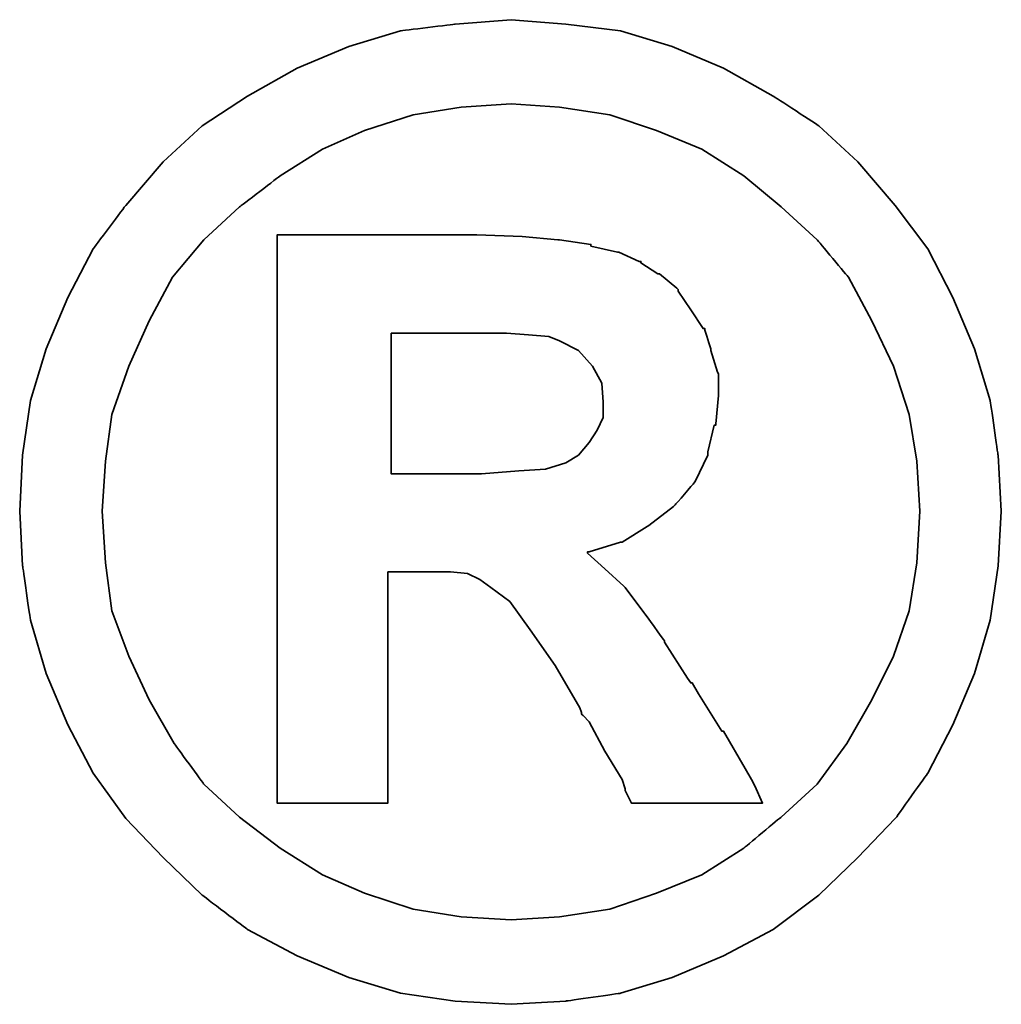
# Model space of a CAD drawing. Header units: millimetres. Extents: x 416 to 815, y 121 to 252.
# Tile 47 of 51: x 735.53 to 736.467, y 163.063 to 164.003. Entities that reach past the tile are written whole.
import ezdxf

# ---------------------------------------------------------------- set-up
doc = ezdxf.new("R2010")
doc.units = ezdxf.units.MM
doc.layers.add('DIM', color=4, linetype='CONTINUOUS')
doc.layers.add('layer 1', color=7, linetype='CONTINUOUS')

# ---------------------------------------------------------------- blocks, each defined once
blk = doc.blocks.new('TBI MOTION logo(完整正式版)')
at = {"layer": 'layer 1', "color": 22, "lineweight": 35}
for points, knots in [([(81.20634, 4.98624), (81.20634, 4.98624), (81.18649, 5.32862), (81.18649, 5.32862), (81.18649, 5.32862), (81.18649, 5.32862), (81.13886, 5.66206), (81.13886, 5.66206), (81.13886, 5.66206), (81.13886, 5.66206), (81.04359, 5.97764), (81.04359, 5.97764), (81.04359, 5.97764), (81.04359, 5.97764), (80.91061, 6.29124), (80.91061, 6.29124), (80.91061, 6.29124), (80.91061, 6.29124), (80.75778, 6.58697), (80.75778, 6.58697), (80.75778, 6.58697), (80.75778, 6.58697), (80.5593, 6.85294), (80.5593, 6.85294), (80.5593, 6.85294), (80.5593, 6.85294), (80.33105, 7.1189), (80.33105, 7.1189), (80.33105, 7.1189), (80.33105, 7.1189), (80.09287, 7.33921), (80.09287, 7.33921), (80.09287, 7.33921), (80.09287, 7.33921), (79.815, 7.51982), (79.815, 7.51982), (79.815, 7.51982), (79.815, 7.51982), (79.51133, 7.69051), (79.51133, 7.69051), (79.51133, 7.69051), (79.51133, 7.69051), (79.19773, 7.8235), (79.19773, 7.8235), (79.19773, 7.8235), (79.19773, 7.8235), (78.88215, 7.91877), (78.88215, 7.91877), (78.88215, 7.91877), (78.88215, 7.91877), (78.54871, 7.95846), (78.54871, 7.95846), (78.54871, 7.95846), (78.54871, 7.95846), (78.21526, 7.98625), (78.21526, 7.98625), (78.21526, 7.98625), (78.21526, 7.98625), (77.87388, 7.95846), (77.87388, 7.95846), (77.87388, 7.95846), (77.87388, 7.95846), (77.54044, 7.91877), (77.54044, 7.91877), (77.54044, 7.91877), (77.54044, 7.91877), (77.22485, 7.8235), (77.22485, 7.8235), (77.22485, 7.8235), (77.22485, 7.8235), (76.91027, 7.69051), (76.91027, 7.69051), (76.91027, 7.69051), (76.91027, 7.69051), (76.6056, 7.51982), (76.6056, 7.51982), (76.6056, 7.51982), (76.6056, 7.51982), (76.32972, 7.33921), (76.32972, 7.33921), (76.32972, 7.33921), (76.32972, 7.33921), (76.09154, 7.1189), (76.09154, 7.1189), (76.09154, 7.1189), (76.09154, 7.1189), (75.86329, 6.85294), (75.86329, 6.85294), (75.86329, 6.85294), (75.86329, 6.85294), (75.66382, 6.58697), (75.66382, 6.58697), (75.66382, 6.58697), (75.66382, 6.58697), (75.51099, 6.29124), (75.51099, 6.29124), (75.51099, 6.29124), (75.51099, 6.29124), (75.37702, 5.97764), (75.37702, 5.97764), (75.37702, 5.97764), (75.37702, 5.97764), (75.28175, 5.66206), (75.28175, 5.66206), (75.28175, 5.66206), (75.28175, 5.66206), (75.23411, 5.32862), (75.23411, 5.32862), (75.23411, 5.32862), (75.23411, 5.32862), (75.21625, 4.98624), (75.21625, 4.98624), (75.21625, 4.98624), (75.21625, 4.98624), (75.23411, 4.6528), (75.23411, 4.6528), (75.23411, 4.6528), (75.23411, 4.6528), (75.28175, 4.32035), (75.28175, 4.32035), (75.28175, 4.32035), (75.28175, 4.32035), (75.37702, 3.99583), (75.37702, 3.99583), (75.37702, 3.99583), (75.37702, 3.99583), (75.51099, 3.68224), (75.51099, 3.68224), (75.51099, 3.68224), (75.51099, 3.68224), (75.66382, 3.38749), (75.66382, 3.38749), (75.66382, 3.38749), (75.66382, 3.38749), (75.86329, 3.10963), (75.86329, 3.10963), (75.86329, 3.10963), (75.86329, 3.10963), (76.09154, 2.87145), (76.09154, 2.87145), (76.09154, 2.87145), (76.09154, 2.87145), (76.32972, 2.6432), (76.32972, 2.6432), (76.32972, 2.6432), (76.32972, 2.6432), (76.6056, 2.43381), (76.6056, 2.43381), (76.6056, 2.43381), (76.6056, 2.43381), (76.91027, 2.27205), (76.91027, 2.27205), (76.91027, 2.27205), (76.91027, 2.27205), (77.22485, 2.13906), (77.22485, 2.13906), (77.22485, 2.13906), (77.22485, 2.13906), (77.54044, 2.0438), (77.54044, 2.0438), (77.54044, 2.0438), (77.54044, 2.0438), (77.87388, 1.99616), (77.87388, 1.99616), (77.87388, 1.99616), (77.87388, 1.99616), (78.21526, 1.97631), (78.21526, 1.97631), (78.21526, 1.97631), (78.21526, 1.97631), (78.54871, 1.99616), (78.54871, 1.99616), (78.54871, 1.99616), (78.54871, 1.99616), (78.88215, 2.0438), (78.88215, 2.0438), (78.88215, 2.0438), (78.88215, 2.0438), (79.19773, 2.13906), (79.19773, 2.13906), (79.19773, 2.13906), (79.19773, 2.13906), (79.51133, 2.27205), (79.51133, 2.27205), (79.51133, 2.27205), (79.51133, 2.27205), (79.815, 2.43381), (79.815, 2.43381), (79.815, 2.43381), (79.815, 2.43381), (80.09287, 2.6432), (80.09287, 2.6432), (80.09287, 2.6432), (80.09287, 2.6432), (80.33105, 2.87145), (80.33105, 2.87145), (80.33105, 2.87145), (80.33105, 2.87145), (80.5593, 3.10963), (80.5593, 3.10963), (80.5593, 3.10963), (80.5593, 3.10963), (80.75778, 3.38749), (80.75778, 3.38749), (80.75778, 3.38749), (80.75778, 3.38749), (80.91061, 3.68224), (80.91061, 3.68224), (80.91061, 3.68224), (80.91061, 3.68224), (81.04359, 3.99583), (81.04359, 3.99583), (81.04359, 3.99583), (81.04359, 3.99583), (81.13886, 4.32035), (81.13886, 4.32035), (81.13886, 4.32035), (81.13886, 4.32035), (81.18649, 4.6528), (81.18649, 4.6528), (81.18649, 4.6528), (81.18649, 4.6528), (81.20634, 4.98624), (81.20634, 4.98624)], [0, 0, 0, 0, 0.0178571, 0.0178571, 0.0178571, 0.0178572, 0.0357143, 0.0357143, 0.0357143, 0.0357143, 0.0535714, 0.0535714, 0.0535714, 0.0535714, 0.0714286, 0.0714286, 0.0714286, 0.0714286, 0.0892857, 0.0892857, 0.0892857, 0.0892857, 0.1071429, 0.1071429, 0.1071429, 0.1071429, 0.125, 0.125, 0.125, 0.125, 0.1428571, 0.1428571, 0.1428571, 0.1428572, 0.1607143, 0.1607143, 0.1607143, 0.1607143, 0.1785714, 0.1785714, 0.1785714, 0.1785714, 0.1964286, 0.1964286, 0.1964286, 0.1964286, 0.2142857, 0.2142857, 0.2142857, 0.2142857, 0.2321429, 0.2321429, 0.2321429, 0.2321429, 0.25, 0.25, 0.25, 0.25, 0.2678571, 0.2678571, 0.2678571, 0.2678572, 0.2857143, 0.2857143, 0.2857143, 0.2857143, 0.3035714, 0.3035714, 0.3035714, 0.3035714, 0.3214286, 0.3214286, 0.3214286, 0.3214286, 0.3392857, 0.3392857, 0.3392857, 0.3392857, 0.3571429, 0.3571429, 0.3571429, 0.3571429, 0.375, 0.375, 0.375, 0.375, 0.3928571, 0.3928571, 0.3928571, 0.3928572, 0.4107143, 0.4107143, 0.4107143, 0.4107143, 0.4285714, 0.4285714, 0.4285714, 0.4285714, 0.4464286, 0.4464286, 0.4464286, 0.4464286, 0.4642857, 0.4642857, 0.4642857, 0.4642857, 0.4821429, 0.4821429, 0.4821429, 0.4821429, 0.5, 0.5, 0.5, 0.5, 0.5178571, 0.5178571, 0.5178571, 0.5178572, 0.5357143, 0.5357143, 0.5357143, 0.5357143, 0.5535714, 0.5535714, 0.5535714, 0.5535714, 0.5714286, 0.5714286, 0.5714286, 0.5714286, 0.5892857, 0.5892857, 0.5892857, 0.5892857, 0.6071429, 0.6071429, 0.6071429, 0.6071429, 0.625, 0.625, 0.625, 0.625, 0.6428571, 0.6428571, 0.6428571, 0.6428572, 0.6607143, 0.6607143, 0.6607143, 0.6607143, 0.6785714, 0.6785714, 0.6785714, 0.6785714, 0.6964286, 0.6964286, 0.6964286, 0.6964286, 0.7142857, 0.7142857, 0.7142857, 0.7142857, 0.7321429, 0.7321429, 0.7321429, 0.7321429, 0.75, 0.75, 0.75, 0.75, 0.7678571, 0.7678571, 0.7678571, 0.7678572, 0.7857143, 0.7857143, 0.7857143, 0.7857143, 0.8035714, 0.8035714, 0.8035714, 0.8035714, 0.8214286, 0.8214286, 0.8214286, 0.8214286, 0.8392857, 0.8392857, 0.8392857, 0.8392857, 0.8571429, 0.8571429, 0.8571429, 0.8571429, 0.875, 0.875, 0.875, 0.875, 0.8928571, 0.8928571, 0.8928571, 0.8928572, 0.9107143, 0.9107143, 0.9107143, 0.9107143, 0.9285714, 0.9285714, 0.9285714, 0.9285714, 0.9464286, 0.9464286, 0.9464286, 0.9464286, 0.9642857, 0.9642857, 0.9642857, 0.9642857, 0.9821429, 0.9821429, 0.9821429, 0.9821429, 1, 1, 1, 1]), ([(80.71014, 4.98624), (80.71014, 4.98624), (80.69129, 5.29091), (80.69129, 5.29091), (80.69129, 5.29091), (80.69129, 5.29091), (80.64464, 5.57672), (80.64464, 5.57672), (80.64464, 5.57672), (80.64464, 5.57672), (80.54937, 5.87245), (80.54937, 5.87245), (80.54937, 5.87245), (80.54937, 5.87245), (80.41639, 6.14833), (80.41639, 6.14833), (80.41639, 6.14833), (80.41639, 6.14833), (80.27349, 6.41429), (80.27349, 6.41429), (80.27349, 6.41429), (80.27349, 6.41429), (80.08295, 6.64255), (80.08295, 6.64255), (80.08295, 6.64255), (80.08295, 6.64255), (79.86264, 6.84301), (79.86264, 6.84301), (79.86264, 6.84301), (79.86264, 6.84301), (79.63439, 7.03355), (79.63439, 7.03355), (79.63439, 7.03355), (79.63439, 7.03355), (79.37835, 7.1963), (79.37835, 7.1963), (79.37835, 7.1963), (79.37835, 7.1963), (79.10246, 7.30944), (79.10246, 7.30944), (79.10246, 7.30944), (79.10246, 7.30944), (78.81665, 7.40471), (78.81665, 7.40471), (78.81665, 7.40471), (78.81665, 7.40471), (78.511, 7.45234), (78.511, 7.45234), (78.511, 7.45234), (78.511, 7.45234), (78.21526, 7.47219), (78.21526, 7.47219), (78.21526, 7.47219), (78.21526, 7.47219), (77.9106, 7.45234), (77.9106, 7.45234), (77.9106, 7.45234), (77.9106, 7.45234), (77.61685, 7.40471), (77.61685, 7.40471), (77.61685, 7.40471), (77.61685, 7.40471), (77.32012, 7.30944), (77.32012, 7.30944), (77.32012, 7.30944), (77.32012, 7.30944), (77.06309, 7.1963), (77.06309, 7.1963), (77.06309, 7.1963), (77.06309, 7.1963), (76.80606, 7.03355), (76.80606, 7.03355), (76.80606, 7.03355), (76.80606, 7.03355), (76.55797, 6.84301), (76.55797, 6.84301), (76.55797, 6.84301), (76.55797, 6.84301), (76.34063, 6.64255), (76.34063, 6.64255), (76.34063, 6.64255), (76.34063, 6.64255), (76.1491, 6.41429), (76.1491, 6.41429), (76.1491, 6.41429), (76.1491, 6.41429), (76.0062, 6.14833), (76.0062, 6.14833), (76.0062, 6.14833), (76.0062, 6.14833), (75.88314, 5.87245), (75.88314, 5.87245), (75.88314, 5.87245), (75.88314, 5.87245), (75.77794, 5.57672), (75.77794, 5.57672), (75.77794, 5.57672), (75.77794, 5.57672), (75.73924, 5.29091), (75.73924, 5.29091), (75.73924, 5.29091), (75.73924, 5.29091), (75.72039, 4.98624), (75.72039, 4.98624), (75.72039, 4.98624), (75.72039, 4.98624), (75.73924, 4.67165), (75.73924, 4.67165), (75.73924, 4.67165), (75.73924, 4.67165), (75.77794, 4.37791), (75.77794, 4.37791), (75.77794, 4.37791), (75.77794, 4.37791), (75.88314, 4.10102), (75.88314, 4.10102), (75.88314, 4.10102), (75.88314, 4.10102), (76.0062, 3.83407), (76.0062, 3.83407), (76.0062, 3.83407), (76.0062, 3.83407), (76.15902, 3.56811), (76.15902, 3.56811), (76.15902, 3.56811), (76.15902, 3.56811), (76.34063, 3.32001), (76.34063, 3.32001), (76.34063, 3.32001), (76.34063, 3.32001), (76.55797, 3.11955), (76.55797, 3.11955), (76.55797, 3.11955), (76.55797, 3.11955), (76.80606, 2.92901), (76.80606, 2.92901), (76.80606, 2.92901), (76.80606, 2.92901), (77.06309, 2.76725), (77.06309, 2.76725), (77.06309, 2.76725), (77.06309, 2.76725), (77.32012, 2.65412), (77.32012, 2.65412), (77.32012, 2.65412), (77.32012, 2.65412), (77.61685, 2.55786), (77.61685, 2.55786), (77.61685, 2.55786), (77.61685, 2.55786), (77.9106, 2.51022), (77.9106, 2.51022), (77.9106, 2.51022), (77.9106, 2.51022), (78.21526, 2.49137), (78.21526, 2.49137), (78.21526, 2.49137), (78.21526, 2.49137), (78.511, 2.51022), (78.511, 2.51022), (78.511, 2.51022), (78.511, 2.51022), (78.81665, 2.55786), (78.81665, 2.55786), (78.81665, 2.55786), (78.81665, 2.55786), (79.10246, 2.65412), (79.10246, 2.65412), (79.10246, 2.65412), (79.10246, 2.65412), (79.37835, 2.76725), (79.37835, 2.76725), (79.37835, 2.76725), (79.37835, 2.76725), (79.63439, 2.92901), (79.63439, 2.92901), (79.63439, 2.92901), (79.63439, 2.92901), (79.86264, 3.11955), (79.86264, 3.11955), (79.86264, 3.11955), (79.86264, 3.11955), (80.08295, 3.32001), (80.08295, 3.32001), (80.08295, 3.32001), (80.08295, 3.32001), (80.26356, 3.56811), (80.26356, 3.56811), (80.26356, 3.56811), (80.26356, 3.56811), (80.41639, 3.83407), (80.41639, 3.83407), (80.41639, 3.83407), (80.41639, 3.83407), (80.54937, 4.10102), (80.54937, 4.10102), (80.54937, 4.10102), (80.54937, 4.10102), (80.64464, 4.37791), (80.64464, 4.37791), (80.64464, 4.37791), (80.64464, 4.37791), (80.69129, 4.67165), (80.69129, 4.67165), (80.69129, 4.67165), (80.69129, 4.67165), (80.71014, 4.98624), (80.71014, 4.98624)], [0, 0, 0, 0, 0.0192308, 0.0192308, 0.0192308, 0.0192308, 0.0384615, 0.0384615, 0.0384615, 0.0384615, 0.0576923, 0.0576923, 0.0576923, 0.0576923, 0.0769231, 0.0769231, 0.0769231, 0.0769231, 0.0961538, 0.0961538, 0.0961538, 0.0961539, 0.1153846, 0.1153846, 0.1153846, 0.1153846, 0.1346154, 0.1346154, 0.1346154, 0.1346154, 0.1538462, 0.1538462, 0.1538462, 0.1538462, 0.1730769, 0.1730769, 0.1730769, 0.1730769, 0.1923077, 0.1923077, 0.1923077, 0.1923077, 0.2115385, 0.2115385, 0.2115385, 0.2115385, 0.2307692, 0.2307692, 0.2307692, 0.2307692, 0.25, 0.25, 0.25, 0.25, 0.2692308, 0.2692308, 0.2692308, 0.2692308, 0.2884615, 0.2884615, 0.2884615, 0.2884615, 0.3076923, 0.3076923, 0.3076923, 0.3076923, 0.3269231, 0.3269231, 0.3269231, 0.3269231, 0.3461538, 0.3461538, 0.3461538, 0.3461539, 0.3653846, 0.3653846, 0.3653846, 0.3653846, 0.3846154, 0.3846154, 0.3846154, 0.3846154, 0.4038462, 0.4038462, 0.4038462, 0.4038462, 0.4230769, 0.4230769, 0.4230769, 0.4230769, 0.4423077, 0.4423077, 0.4423077, 0.4423077, 0.4615385, 0.4615385, 0.4615385, 0.4615385, 0.4807692, 0.4807692, 0.4807692, 0.4807692, 0.5, 0.5, 0.5, 0.5, 0.5192308, 0.5192308, 0.5192308, 0.5192308, 0.5384615, 0.5384615, 0.5384615, 0.5384615, 0.5576923, 0.5576923, 0.5576923, 0.5576923, 0.5769231, 0.5769231, 0.5769231, 0.5769231, 0.5961538, 0.5961538, 0.5961538, 0.5961539, 0.6153846, 0.6153846, 0.6153846, 0.6153846, 0.6346154, 0.6346154, 0.6346154, 0.6346154, 0.6538462, 0.6538462, 0.6538462, 0.6538462, 0.6730769, 0.6730769, 0.6730769, 0.6730769, 0.6923077, 0.6923077, 0.6923077, 0.6923077, 0.7115385, 0.7115385, 0.7115385, 0.7115385, 0.7307692, 0.7307692, 0.7307692, 0.7307692, 0.75, 0.75, 0.75, 0.75, 0.7692308, 0.7692308, 0.7692308, 0.7692308, 0.7884615, 0.7884615, 0.7884615, 0.7884615, 0.8076923, 0.8076923, 0.8076923, 0.8076923, 0.8269231, 0.8269231, 0.8269231, 0.8269231, 0.8461538, 0.8461538, 0.8461538, 0.8461539, 0.8653846, 0.8653846, 0.8653846, 0.8653846, 0.8846154, 0.8846154, 0.8846154, 0.8846154, 0.9038462, 0.9038462, 0.9038462, 0.9038462, 0.9230769, 0.9230769, 0.9230769, 0.9230769, 0.9423077, 0.9423077, 0.9423077, 0.9423077, 0.9615385, 0.9615385, 0.9615385, 0.9615385, 0.9807692, 0.9807692, 0.9807692, 0.9807692, 1, 1, 1, 1]), ([(76.78721, 3.2823), (76.78721, 3.2823), (76.78721, 3.32001), (76.78721, 3.32001), (76.78721, 3.32001), (76.78721, 3.32001), (76.78721, 3.42422), (76.78721, 3.42422), (76.78721, 3.42422), (76.78721, 3.42422), (76.78721, 3.59689), (76.78721, 3.59689), (76.78721, 3.59689), (76.78721, 3.59689), (76.78721, 3.80529), (76.78721, 3.80529), (76.78721, 3.80529), (76.78721, 3.80529), (76.78721, 4.0524), (76.78721, 4.0524), (76.78721, 4.0524), (76.78721, 4.0524), (76.78721, 4.32035), (76.78721, 4.32035), (76.78721, 4.32035), (76.78721, 4.32035), (76.78721, 4.92868), (76.78721, 4.92868), (76.78721, 4.92868), (76.78721, 4.92868), (76.78721, 5.53801), (76.78721, 5.53801), (76.78721, 5.53801), (76.78721, 5.53801), (76.78721, 5.82482), (76.78721, 5.82482), (76.78721, 5.82482), (76.78721, 5.82482), (76.78721, 6.07291), (76.78721, 6.07291), (76.78721, 6.07291), (76.78721, 6.07291), (76.78721, 6.30017), (76.78721, 6.30017), (76.78721, 6.30017), (76.78721, 6.30017), (76.78721, 6.45399), (76.78721, 6.45399), (76.78721, 6.45399), (76.78721, 6.45399), (76.78721, 6.5572), (76.78721, 6.5572), (76.78721, 6.5572), (76.78721, 6.5572), (76.78721, 6.59689), (76.78721, 6.59689), (76.78721, 6.59689), (76.78721, 6.59689), (76.78721, 6.67232), (76.78721, 6.67232), (76.78721, 6.67232), (76.78721, 6.67232), (76.8537, 6.67232), (76.8537, 6.67232), (76.8537, 6.67232), (76.8537, 6.67232), (76.87355, 6.67232), (76.87355, 6.67232), (76.87355, 6.67232), (76.87355, 6.67232), (76.91027, 6.67232), (76.91027, 6.67232), (76.91027, 6.67232), (76.91027, 6.67232), (77.04424, 6.67232), (77.04424, 6.67232), (77.04424, 6.67232), (77.04424, 6.67232), (77.22485, 6.67232), (77.22485, 6.67232), (77.22485, 6.67232), (77.22485, 6.67232), (77.43524, 6.67232), (77.43524, 6.67232), (77.43524, 6.67232), (77.43524, 6.67232), (77.65357, 6.67232), (77.65357, 6.67232), (77.65357, 6.67232), (77.65357, 6.67232), (77.82625, 6.67232), (77.82625, 6.67232), (77.82625, 6.67232), (77.82625, 6.67232), (77.94037, 6.67232), (77.94037, 6.67232), (77.94037, 6.67232), (77.94037, 6.67232), (77.97709, 6.67232), (77.97709, 6.67232), (77.97709, 6.67232), (77.97709, 6.67232), (77.99694, 6.67232), (77.99694, 6.67232), (77.99694, 6.67232), (77.99694, 6.67232), (78.00686, 6.67232), (78.00686, 6.67232), (78.00686, 6.67232), (78.00686, 6.67232), (78.28275, 6.6624), (78.28275, 6.6624), (78.28275, 6.6624), (78.28275, 6.6624), (78.50107, 6.64255), (78.50107, 6.64255), (78.50107, 6.64255), (78.50107, 6.64255), (78.511, 6.64255), (78.511, 6.64255), (78.511, 6.64255), (78.511, 6.64255), (78.70154, 6.61476), (78.70154, 6.61476), (78.70154, 6.61476), (78.70154, 6.61476), (78.70154, 6.60483), (78.70154, 6.60483), (78.70154, 6.60483), (78.70154, 6.60483), (78.86429, 6.56713), (78.86429, 6.56713), (78.86429, 6.56713), (78.86429, 6.56713), (78.87223, 6.56713), (78.87223, 6.56713), (78.87223, 6.56713), (78.87223, 6.56713), (78.99727, 6.51056), (78.99727, 6.51056), (78.99727, 6.51056), (78.99727, 6.51056), (79.00719, 6.51056), (79.00719, 6.51056), (79.00719, 6.51056), (79.00719, 6.51056), (79.00719, 6.50162), (79.00719, 6.50162), (79.00719, 6.50162), (79.00719, 6.50162), (79.1104, 6.43415), (79.1104, 6.43415), (79.1104, 6.43415), (79.1104, 6.43415), (79.12132, 6.43415), (79.12132, 6.43415), (79.12132, 6.43415), (79.12132, 6.43415), (79.22552, 6.34781), (79.22552, 6.34781), (79.22552, 6.34781), (79.22552, 6.34781), (79.23544, 6.33888), (79.23544, 6.33888), (79.23544, 6.33888), (79.23544, 6.33888), (79.23544, 6.32895), (79.23544, 6.32895), (79.23544, 6.32895), (79.23544, 6.32895), (79.31087, 6.21483), (79.31087, 6.21483), (79.31087, 6.21483), (79.31087, 6.21483), (79.38629, 6.1007), (79.38629, 6.1007), (79.38629, 6.1007), (79.38629, 6.1007), (79.3972, 6.1007), (79.3972, 6.1007), (79.3972, 6.1007), (79.3972, 6.1007), (79.3972, 6.09078), (79.3972, 6.09078), (79.3972, 6.09078), (79.3972, 6.09078), (79.43392, 5.97764), (79.43392, 5.97764), (79.43392, 5.97764), (79.43392, 5.97764), (79.43392, 5.96772), (79.43392, 5.96772), (79.43392, 5.96772), (79.43392, 5.96772), (79.47362, 5.83474), (79.47362, 5.83474), (79.47362, 5.83474), (79.47362, 5.83474), (79.48156, 5.82482), (79.48156, 5.82482), (79.48156, 5.82482), (79.48156, 5.82482), (79.48156, 5.69977), (79.48156, 5.69977), (79.48156, 5.69977), (79.48156, 5.69977), (79.48156, 5.69183), (79.48156, 5.69183), (79.48156, 5.69183), (79.48156, 5.69183), (79.4637, 5.51915), (79.4637, 5.51915), (79.4637, 5.51915), (79.4637, 5.51915), (79.4637, 5.51122), (79.4637, 5.51122), (79.4637, 5.51122), (79.4637, 5.51122), (79.45377, 5.51122), (79.45377, 5.51122), (79.45377, 5.51122), (79.45377, 5.51122), (79.41507, 5.34847), (79.41507, 5.34847), (79.41507, 5.34847), (79.41507, 5.34847), (79.41507, 5.33854), (79.41507, 5.33854), (79.41507, 5.33854), (79.41507, 5.33854), (79.41507, 5.32862), (79.41507, 5.32862), (79.41507, 5.32862), (79.41507, 5.32862), (79.33865, 5.16785), (79.33865, 5.16785), (79.33865, 5.16785), (79.33865, 5.16785), (79.33071, 5.15693), (79.33071, 5.15693), (79.33071, 5.15693), (79.33071, 5.15693), (79.2156, 5.02495), (79.2156, 5.02495), (79.2156, 5.02495), (79.2156, 5.02495), (79.20567, 5.01502), (79.20567, 5.01502), (79.20567, 5.01502), (79.20567, 5.01502), (79.05483, 4.89991), (79.05483, 4.89991), (79.05483, 4.89991), (79.05483, 4.89991), (79.04491, 4.89197), (79.04491, 4.89197), (79.04491, 4.89197), (79.04491, 4.89197), (78.89208, 4.7967), (78.89208, 4.7967), (78.89208, 4.7967), (78.89208, 4.7967), (78.88215, 4.7967), (78.88215, 4.7967), (78.88215, 4.7967), (78.88215, 4.7967), (78.69161, 4.73913), (78.69161, 4.73913), (78.69161, 4.73913), (78.69161, 4.73913), (78.68169, 4.73913), (78.68169, 4.73913), (78.68169, 4.73913), (78.68169, 4.73913), (78.68169, 4.72921), (78.68169, 4.72921), (78.68169, 4.72921), (78.68169, 4.72921), (78.78688, 4.63394), (78.78688, 4.63394), (78.78688, 4.63394), (78.78688, 4.63394), (78.902, 4.52875), (78.902, 4.52875), (78.902, 4.52875), (78.902, 4.52875), (78.91093, 4.52081), (78.91093, 4.52081), (78.91093, 4.52081), (78.91093, 4.52081), (79.02506, 4.36798), (79.02506, 4.36798), (79.02506, 4.36798), (79.02506, 4.36798), (79.1501, 4.1953), (79.1501, 4.1953), (79.1501, 4.1953), (79.1501, 4.1953), (79.1501, 4.18736), (79.1501, 4.18736), (79.1501, 4.18736), (79.1501, 4.18736), (79.29201, 3.96705), (79.29201, 3.96705), (79.29201, 3.96705), (79.29201, 3.96705), (79.31087, 3.93828), (79.31087, 3.93828), (79.31087, 3.93828), (79.31087, 3.93828), (79.32079, 3.93828), (79.32079, 3.93828), (79.32079, 3.93828), (79.32079, 3.93828), (79.3585, 3.87178), (79.3585, 3.87178), (79.3585, 3.87178), (79.3585, 3.87178), (79.50141, 3.64353), (79.50141, 3.64353), (79.50141, 3.64353), (79.50141, 3.64353), (79.51133, 3.64353), (79.51133, 3.64353), (79.51133, 3.64353), (79.51133, 3.64353), (79.64431, 3.41528), (79.64431, 3.41528), (79.64431, 3.41528), (79.64431, 3.41528), (79.68202, 3.3478), (79.68202, 3.3478), (79.68202, 3.3478), (79.68202, 3.3478), (79.70187, 3.31009), (79.70187, 3.31009), (79.70187, 3.31009), (79.70187, 3.31009), (79.7495, 3.2049), (79.7495, 3.2049), (79.7495, 3.2049), (79.7495, 3.2049), (79.64431, 3.2049), (79.64431, 3.2049), (79.64431, 3.2049), (79.64431, 3.2049), (79.62546, 3.2049), (79.62546, 3.2049), (79.62546, 3.2049), (79.62546, 3.2049), (79.53912, 3.2049), (79.53912, 3.2049), (79.53912, 3.2049), (79.53912, 3.2049), (79.31087, 3.2049), (79.31087, 3.2049), (79.31087, 3.2049), (79.31087, 3.2049), (79.08262, 3.2049), (79.08262, 3.2049), (79.08262, 3.2049), (79.08262, 3.2049), (79.00719, 3.2049), (79.00719, 3.2049), (79.00719, 3.2049), (79.00719, 3.2049), (78.98735, 3.2049), (78.98735, 3.2049), (78.98735, 3.2049), (78.98735, 3.2049), (78.94964, 3.2049), (78.94964, 3.2049), (78.94964, 3.2049), (78.94964, 3.2049), (78.92979, 3.24459), (78.92979, 3.24459), (78.92979, 3.24459), (78.92979, 3.24459), (78.91093, 3.2823), (78.91093, 3.2823), (78.91093, 3.2823), (78.91093, 3.2823), (78.91093, 3.29223), (78.91093, 3.29223), (78.91093, 3.29223), (78.91093, 3.29223), (78.89208, 3.3478), (78.89208, 3.3478), (78.89208, 3.3478), (78.89208, 3.3478), (78.78688, 3.52048), (78.78688, 3.52048), (78.78688, 3.52048), (78.78688, 3.52048), (78.69161, 3.7001), (78.69161, 3.7001), (78.69161, 3.7001), (78.69161, 3.7001), (78.6539, 3.7388), (78.6539, 3.7388), (78.6539, 3.7388), (78.6539, 3.7388), (78.64398, 3.74873), (78.64398, 3.74873), (78.64398, 3.74873), (78.64398, 3.74873), (78.64398, 3.75766), (78.64398, 3.75766), (78.64398, 3.75766), (78.64398, 3.75766), (78.63405, 3.78644), (78.63405, 3.78644), (78.63405, 3.78644), (78.63405, 3.78644), (78.48321, 4.04347), (78.48321, 4.04347), (78.48321, 4.04347), (78.48321, 4.04347), (78.33038, 4.2618), (78.33038, 4.2618), (78.33038, 4.2618), (78.33038, 4.2618), (78.20732, 4.43447), (78.20732, 4.43447), (78.20732, 4.43447), (78.20732, 4.43447), (78.09221, 4.52081), (78.09221, 4.52081), (78.09221, 4.52081), (78.09221, 4.52081), (78.02472, 4.56845), (78.02472, 4.56845), (78.02472, 4.56845), (78.02472, 4.56845), (77.9493, 4.60616), (77.9493, 4.60616), (77.9493, 4.60616), (77.9493, 4.60616), (77.8451, 4.61608), (77.8451, 4.61608), (77.8451, 4.61608), (77.8451, 4.61608), (77.71113, 4.61608), (77.71113, 4.61608), (77.71113, 4.61608), (77.71113, 4.61608), (77.69128, 4.61608), (77.69128, 4.61608), (77.69128, 4.61608), (77.69128, 4.61608), (77.67342, 4.61608), (77.67342, 4.61608), (77.67342, 4.61608), (77.67342, 4.61608), (77.5583, 4.61608), (77.5583, 4.61608), (77.5583, 4.61608), (77.5583, 4.61608), (77.46303, 4.61608), (77.46303, 4.61608), (77.46303, 4.61608), (77.46303, 4.61608), (77.46303, 4.54761), (77.46303, 4.54761), (77.46303, 4.54761), (77.46303, 4.54761), (77.46303, 4.47318), (77.46303, 4.47318), (77.46303, 4.47318), (77.46303, 4.47318), (77.46303, 4.24294), (77.46303, 4.24294), (77.46303, 4.24294), (77.46303, 4.24294), (77.46303, 3.99583), (77.46303, 3.99583), (77.46303, 3.99583), (77.46303, 3.99583), (77.46303, 3.72888), (77.46303, 3.72888), (77.46303, 3.72888), (77.46303, 3.72888), (77.46303, 3.51055), (77.46303, 3.51055), (77.46303, 3.51055), (77.46303, 3.51055), (77.46303, 3.42422), (77.46303, 3.42422), (77.46303, 3.42422), (77.46303, 3.42422), (77.46303, 3.35773), (77.46303, 3.35773), (77.46303, 3.35773), (77.46303, 3.35773), (77.46303, 3.30017), (77.46303, 3.30017), (77.46303, 3.30017), (77.46303, 3.30017), (77.46303, 3.2823), (77.46303, 3.2823), (77.46303, 3.2823), (77.46303, 3.2823), (77.46303, 3.2049), (77.46303, 3.2049), (77.46303, 3.2049), (77.46303, 3.2049), (77.39753, 3.2049), (77.39753, 3.2049), (77.39753, 3.2049), (77.39753, 3.2049), (77.37768, 3.2049), (77.37768, 3.2049), (77.37768, 3.2049), (77.37768, 3.2049), (77.32012, 3.2049), (77.32012, 3.2049), (77.32012, 3.2049), (77.32012, 3.2049), (77.12165, 3.2049), (77.12165, 3.2049), (77.12165, 3.2049), (77.12165, 3.2049), (76.94897, 3.2049), (76.94897, 3.2049), (76.94897, 3.2049), (76.94897, 3.2049), (76.8924, 3.2049), (76.8924, 3.2049), (76.8924, 3.2049), (76.8924, 3.2049), (76.8537, 3.2049), (76.8537, 3.2049), (76.8537, 3.2049), (76.8537, 3.2049), (76.78721, 3.2049), (76.78721, 3.2049), (76.78721, 3.2049), (76.78721, 3.2049), (76.78721, 3.2823), (76.78721, 3.2823)], [0, 0, 0, 0, 0.0074074, 0.0074074, 0.0074074, 0.0074074, 0.0148148, 0.0148148, 0.0148148, 0.0148148, 0.0222222, 0.0222222, 0.0222222, 0.0222222, 0.0296296, 0.0296296, 0.0296296, 0.0296296, 0.037037, 0.037037, 0.037037, 0.037037, 0.0444444, 0.0444444, 0.0444444, 0.0444445, 0.0518519, 0.0518519, 0.0518519, 0.0518519, 0.0592593, 0.0592593, 0.0592593, 0.0592593, 0.0666667, 0.0666667, 0.0666667, 0.0666667, 0.0740741, 0.0740741, 0.0740741, 0.0740741, 0.0814815, 0.0814815, 0.0814815, 0.0814815, 0.0888889, 0.0888889, 0.0888889, 0.0888889, 0.0962963, 0.0962963, 0.0962963, 0.0962963, 0.1037037, 0.1037037, 0.1037037, 0.1037037, 0.1111111, 0.1111111, 0.1111111, 0.1111111, 0.1185185, 0.1185185, 0.1185185, 0.1185185, 0.1259259, 0.1259259, 0.1259259, 0.1259259, 0.1333333, 0.1333333, 0.1333333, 0.1333333, 0.1407407, 0.1407407, 0.1407407, 0.1407408, 0.1481481, 0.1481481, 0.1481481, 0.1481482, 0.1555556, 0.1555556, 0.1555556, 0.1555556, 0.162963, 0.162963, 0.162963, 0.162963, 0.1703704, 0.1703704, 0.1703704, 0.1703704, 0.1777778, 0.1777778, 0.1777778, 0.1777778, 0.1851852, 0.1851852, 0.1851852, 0.1851852, 0.1925926, 0.1925926, 0.1925926, 0.1925926, 0.2, 0.2, 0.2, 0.2, 0.2074074, 0.2074074, 0.2074074, 0.2074074, 0.2148148, 0.2148148, 0.2148148, 0.2148148, 0.2222222, 0.2222222, 0.2222222, 0.2222222, 0.2296296, 0.2296296, 0.2296296, 0.2296296, 0.237037, 0.237037, 0.237037, 0.237037, 0.2444444, 0.2444444, 0.2444444, 0.2444445, 0.2518519, 0.2518519, 0.2518519, 0.2518519, 0.2592593, 0.2592593, 0.2592593, 0.2592593, 0.2666667, 0.2666667, 0.2666667, 0.2666667, 0.2740741, 0.2740741, 0.2740741, 0.2740741, 0.2814815, 0.2814815, 0.2814815, 0.2814815, 0.2888889, 0.2888889, 0.2888889, 0.2888889, 0.2962963, 0.2962963, 0.2962963, 0.2962963, 0.3037037, 0.3037037, 0.3037037, 0.3037037, 0.3111111, 0.3111111, 0.3111111, 0.3111111, 0.3185185, 0.3185185, 0.3185185, 0.3185185, 0.3259259, 0.3259259, 0.3259259, 0.3259259, 0.3333333, 0.3333333, 0.3333333, 0.3333333, 0.3407407, 0.3407407, 0.3407407, 0.3407408, 0.3481481, 0.3481481, 0.3481481, 0.3481482, 0.3555556, 0.3555556, 0.3555556, 0.3555556, 0.362963, 0.362963, 0.362963, 0.362963, 0.3703704, 0.3703704, 0.3703704, 0.3703704, 0.3777778, 0.3777778, 0.3777778, 0.3777778, 0.3851852, 0.3851852, 0.3851852, 0.3851852, 0.3925926, 0.3925926, 0.3925926, 0.3925926, 0.4, 0.4, 0.4, 0.4, 0.4074074, 0.4074074, 0.4074074, 0.4074074, 0.4148148, 0.4148148, 0.4148148, 0.4148148, 0.4222222, 0.4222222, 0.4222222, 0.4222222, 0.4296296, 0.4296296, 0.4296296, 0.4296296, 0.437037, 0.437037, 0.437037, 0.437037, 0.4444444, 0.4444444, 0.4444444, 0.4444445, 0.4518519, 0.4518519, 0.4518519, 0.4518519, 0.4592593, 0.4592593, 0.4592593, 0.4592593, 0.4666667, 0.4666667, 0.4666667, 0.4666667, 0.4740741, 0.4740741, 0.4740741, 0.4740741, 0.4814815, 0.4814815, 0.4814815, 0.4814815, 0.4888889, 0.4888889, 0.4888889, 0.4888889, 0.4962963, 0.4962963, 0.4962963, 0.4962963, 0.5037037, 0.5037037, 0.5037037, 0.5037037, 0.5111111, 0.5111111, 0.5111111, 0.5111111, 0.5185185, 0.5185185, 0.5185185, 0.5185185, 0.5259259, 0.5259259, 0.5259259, 0.5259259, 0.5333333, 0.5333333, 0.5333333, 0.5333333, 0.5407407, 0.5407407, 0.5407407, 0.5407408, 0.5481481, 0.5481481, 0.5481481, 0.5481482, 0.5555556, 0.5555556, 0.5555556, 0.5555556, 0.562963, 0.562963, 0.562963, 0.562963, 0.5703704, 0.5703704, 0.5703704, 0.5703704, 0.5777778, 0.5777778, 0.5777778, 0.5777778, 0.5851852, 0.5851852, 0.5851852, 0.5851852, 0.5925926, 0.5925926, 0.5925926, 0.5925926, 0.6, 0.6, 0.6, 0.6, 0.6074074, 0.6074074, 0.6074074, 0.6074074, 0.6148148, 0.6148148, 0.6148148, 0.6148148, 0.6222222, 0.6222222, 0.6222222, 0.6222222, 0.6296296, 0.6296296, 0.6296296, 0.6296296, 0.637037, 0.637037, 0.637037, 0.637037, 0.6444444, 0.6444444, 0.6444444, 0.6444445, 0.6518519, 0.6518519, 0.6518519, 0.6518519, 0.6592593, 0.6592593, 0.6592593, 0.6592593, 0.6666667, 0.6666667, 0.6666667, 0.6666667, 0.6740741, 0.6740741, 0.6740741, 0.6740741, 0.6814815, 0.6814815, 0.6814815, 0.6814815, 0.6888889, 0.6888889, 0.6888889, 0.6888889, 0.6962963, 0.6962963, 0.6962963, 0.6962963, 0.7037037, 0.7037037, 0.7037037, 0.7037037, 0.7111111, 0.7111111, 0.7111111, 0.7111111, 0.7185185, 0.7185185, 0.7185185, 0.7185185, 0.7259259, 0.7259259, 0.7259259, 0.7259259, 0.7333333, 0.7333333, 0.7333333, 0.7333333, 0.7407407, 0.7407407, 0.7407407, 0.7407408, 0.7481481, 0.7481481, 0.7481481, 0.7481482, 0.7555556, 0.7555556, 0.7555556, 0.7555556, 0.762963, 0.762963, 0.762963, 0.762963, 0.7703704, 0.7703704, 0.7703704, 0.7703704, 0.7777778, 0.7777778, 0.7777778, 0.7777778, 0.7851852, 0.7851852, 0.7851852, 0.7851852, 0.7925926, 0.7925926, 0.7925926, 0.7925926, 0.8, 0.8, 0.8, 0.8, 0.8074074, 0.8074074, 0.8074074, 0.8074074, 0.8148148, 0.8148148, 0.8148148, 0.8148148, 0.8222222, 0.8222222, 0.8222222, 0.8222222, 0.8296296, 0.8296296, 0.8296296, 0.8296296, 0.837037, 0.837037, 0.837037, 0.837037, 0.8444444, 0.8444444, 0.8444444, 0.8444445, 0.8518519, 0.8518519, 0.8518519, 0.8518519, 0.8592593, 0.8592593, 0.8592593, 0.8592593, 0.8666667, 0.8666667, 0.8666667, 0.8666667, 0.8740741, 0.8740741, 0.8740741, 0.8740741, 0.8814815, 0.8814815, 0.8814815, 0.8814815, 0.8888889, 0.8888889, 0.8888889, 0.8888889, 0.8962963, 0.8962963, 0.8962963, 0.8962963, 0.9037037, 0.9037037, 0.9037037, 0.9037037, 0.9111111, 0.9111111, 0.9111111, 0.9111111, 0.9185185, 0.9185185, 0.9185185, 0.9185185, 0.9259259, 0.9259259, 0.9259259, 0.9259259, 0.9333333, 0.9333333, 0.9333333, 0.9333333, 0.9407407, 0.9407407, 0.9407407, 0.9407408, 0.9481481, 0.9481481, 0.9481481, 0.9481482, 0.9555556, 0.9555556, 0.9555556, 0.9555556, 0.962963, 0.962963, 0.962963, 0.962963, 0.9703704, 0.9703704, 0.9703704, 0.9703704, 0.9777778, 0.9777778, 0.9777778, 0.9777778, 0.9851852, 0.9851852, 0.9851852, 0.9851852, 0.9925926, 0.9925926, 0.9925926, 0.9925926, 1, 1, 1, 1]), ([(77.48288, 6.07291), (77.48288, 6.07291), (77.48288, 5.99551), (77.48288, 5.99551), (77.48288, 5.99551), (77.48288, 5.99551), (77.48288, 5.82482), (77.48288, 5.82482), (77.48288, 5.82482), (77.48288, 5.82482), (77.48288, 5.63328), (77.48288, 5.63328), (77.48288, 5.63328), (77.48288, 5.63328), (77.48288, 5.46358), (77.48288, 5.46358), (77.48288, 5.46358), (77.48288, 5.46358), (77.48288, 5.29091), (77.48288, 5.29091), (77.48288, 5.29091), (77.48288, 5.29091), (77.48288, 5.21449), (77.48288, 5.21449), (77.48288, 5.21449), (77.48288, 5.21449), (77.50074, 5.21449), (77.50074, 5.21449), (77.50074, 5.21449), (77.50074, 5.21449), (77.71113, 5.21449), (77.71113, 5.21449), (77.71113, 5.21449), (77.71113, 5.21449), (77.94037, 5.21449), (77.94037, 5.21449), (77.94037, 5.21449), (77.94037, 5.21449), (78.01579, 5.21449), (78.01579, 5.21449), (78.01579, 5.21449), (78.01579, 5.21449), (78.03465, 5.21449), (78.03465, 5.21449), (78.03465, 5.21449), (78.03465, 5.21449), (78.2629, 5.23335), (78.2629, 5.23335), (78.2629, 5.23335), (78.2629, 5.23335), (78.42565, 5.24327), (78.42565, 5.24327), (78.42565, 5.24327), (78.42565, 5.24327), (78.54871, 5.28098), (78.54871, 5.28098), (78.54871, 5.28098), (78.54871, 5.28098), (78.62611, 5.32862), (78.62611, 5.32862), (78.62611, 5.32862), (78.62611, 5.32862), (78.69161, 5.40503), (78.69161, 5.40503), (78.69161, 5.40503), (78.69161, 5.40503), (78.73925, 5.48145), (78.73925, 5.48145), (78.73925, 5.48145), (78.73925, 5.48145), (78.77696, 5.55885), (78.77696, 5.55885), (78.77696, 5.55885), (78.77696, 5.55885), (78.77696, 5.65214), (78.77696, 5.65214), (78.77696, 5.65214), (78.77696, 5.65214), (78.76902, 5.76726), (78.76902, 5.76726), (78.76902, 5.76726), (78.76902, 5.76726), (78.71146, 5.87245), (78.71146, 5.87245), (78.71146, 5.87245), (78.71146, 5.87245), (78.62611, 5.96772), (78.62611, 5.96772), (78.62611, 5.96772), (78.62611, 5.96772), (78.511, 6.02528), (78.511, 6.02528), (78.511, 6.02528), (78.511, 6.02528), (78.44451, 6.05306), (78.44451, 6.05306), (78.44451, 6.05306), (78.44451, 6.05306), (78.32046, 6.06299), (78.32046, 6.06299), (78.32046, 6.06299), (78.32046, 6.06299), (78.18748, 6.07291), (78.18748, 6.07291), (78.18748, 6.07291), (78.18748, 6.07291), (77.99694, 6.07291), (77.99694, 6.07291), (77.99694, 6.07291), (77.99694, 6.07291), (77.97709, 6.07291), (77.97709, 6.07291), (77.97709, 6.07291), (77.97709, 6.07291), (77.90167, 6.07291), (77.90167, 6.07291), (77.90167, 6.07291), (77.90167, 6.07291), (77.69128, 6.07291), (77.69128, 6.07291), (77.69128, 6.07291), (77.69128, 6.07291), (77.50074, 6.07291), (77.50074, 6.07291), (77.50074, 6.07291), (77.50074, 6.07291), (77.48288, 6.07291), (77.48288, 6.07291)], [0, 0, 0, 0, 0.03125, 0.03125, 0.03125, 0.03125, 0.0625, 0.0625, 0.0625, 0.0625, 0.09375, 0.09375, 0.09375, 0.09375, 0.125, 0.125, 0.125, 0.125, 0.15625, 0.15625, 0.15625, 0.15625, 0.1875, 0.1875, 0.1875, 0.1875, 0.21875, 0.21875, 0.21875, 0.21875, 0.25, 0.25, 0.25, 0.25, 0.28125, 0.28125, 0.28125, 0.28125, 0.3125, 0.3125, 0.3125, 0.3125, 0.34375, 0.34375, 0.34375, 0.34375, 0.375, 0.375, 0.375, 0.375, 0.40625, 0.40625, 0.40625, 0.40625, 0.4375, 0.4375, 0.4375, 0.4375, 0.46875, 0.46875, 0.46875, 0.46875, 0.5, 0.5, 0.5, 0.5, 0.53125, 0.53125, 0.53125, 0.53125, 0.5625, 0.5625, 0.5625, 0.5625, 0.59375, 0.59375, 0.59375, 0.59375, 0.625, 0.625, 0.625, 0.625, 0.65625, 0.65625, 0.65625, 0.65625, 0.6875, 0.6875, 0.6875, 0.6875, 0.71875, 0.71875, 0.71875, 0.71875, 0.75, 0.75, 0.75, 0.75, 0.78125, 0.78125, 0.78125, 0.78125, 0.8125, 0.8125, 0.8125, 0.8125, 0.84375, 0.84375, 0.84375, 0.84375, 0.875, 0.875, 0.875, 0.875, 0.90625, 0.90625, 0.90625, 0.90625, 0.9375, 0.9375, 0.9375, 0.9375, 0.96875, 0.96875, 0.96875, 0.96875, 1, 1, 1, 1])]:
    blk.add_open_spline(points, degree=3, knots=knots, dxfattribs=at)

msp = doc.modelspace()

# ---------------------------------------------------------------- block references
at = {"layer": 'DIM', "color": 7, "xscale": 0.1563722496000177, "yscale": 0.1563722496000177, "zscale": 0.1563722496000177}
msp.add_blockref('TBI MOTION logo(完整正式版)', (723.76874, 162.75427), dxfattribs=at)

doc.saveas('drawing.dxf')
